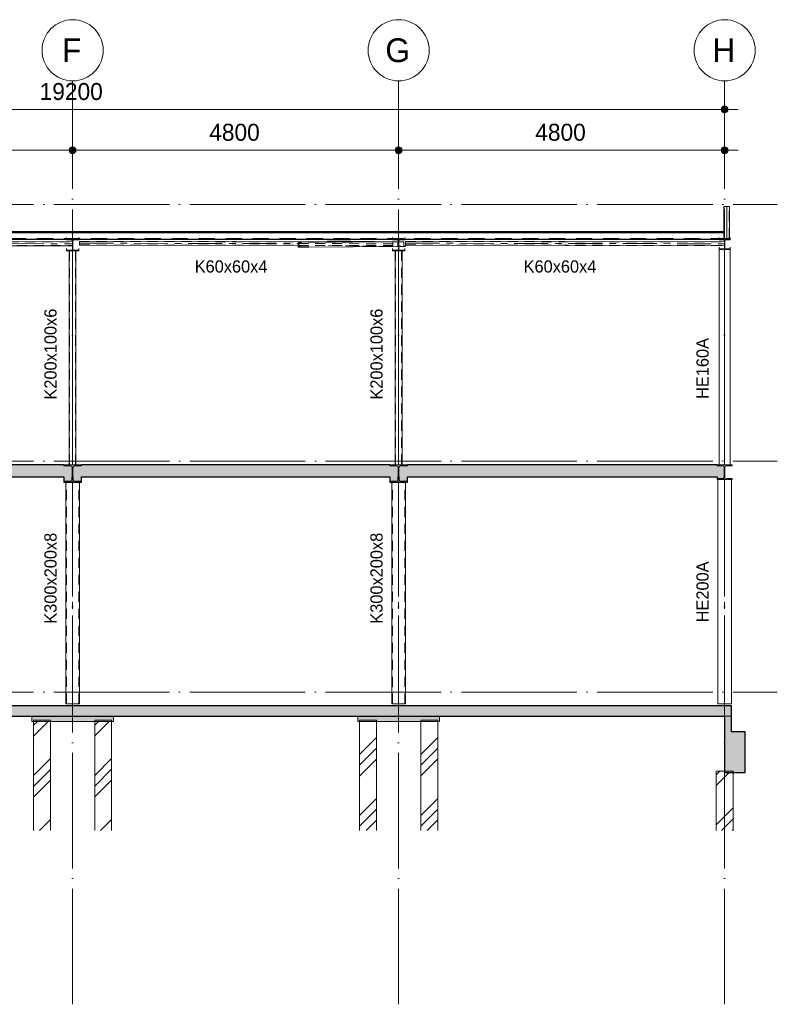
# Model space of a CAD drawing. Header units: millimetres. Extents: x -1359 to 538036, y -4592 to 9900.
# Tile 24 of 43: x 303005 to 314160, y -4592 to 9900. Entities that reach past the tile are written whole.
import ezdxf

# ---------------------------------------------------------------- set-up
doc = ezdxf.new("R2010")
doc.units = ezdxf.units.MM
for name, pattern in [('Overhead', [396.875, 238.125, -158.75]), ('WSP_hartlijn', [800, 500, -100, 100, -100]), ('WSP_hhidden', [250, 150, -100]), ('WSP_stramienlijn', [2000, 1700, -150, 0, -150])]:
    doc.linetypes.add(name, pattern=pattern)
for name, color, linetype, lineweight in [('00_algemeen - 0_18mm', 1, 'Continuous', 13), ('00_algemeen - hartlijn', 7, 'WSP_hartlijn', 13), ('00_algemeen - hhidden - 0_13mm', 7, 'WSP_hhidden', 13), ('00_algemeen - overhead', 7, 'Overhead', 13), ('00_maatvoering', 8, 'Continuous', 13), ('00_maatvoering-100', 8, 'Continuous', 13), ('07_stramien', 4, 'Continuous', 13), ('07_stramien - levels', 7, 'Continuous', 13), ('16_funderingsconstructies', 2, 'Continuous', 18), ('16_funderingsconstructies - voeten en balken -cut-', 3, 'Continuous', 25), ('17_paalfunderingen - prefab', 2, 'Continuous', 18), ('23_vloeren', 2, 'Continuous', 18), ('23_vloeren - hatch', 1, 'Continuous', 18), ('23_vloeren -cut-', 3, 'Continuous', 25), ('28_hoofddraagconstructies - kolommen en liggers', 1, 'Continuous', 13), ('28_hoofddraagconstructies - kolommen en liggers - staal', 1, 'Continuous', 13), ('28_hoofddraagconstructies - kolommen en liggers - staal -cut-', 2, 'Continuous', 13), ('28_hoofddraagconstructies - tags', 7, 'Continuous', 18)]:
    doc.layers.add(name, color=color, linetype=linetype, lineweight=lineweight)
doc.layers.add('16_funderingsconstructies - voeten en balken', color=2, linetype='Continuous')
doc.styles.add('Revittext', font='txt', dxfattribs={"height": 250})
doc.styles.add('Revittext_1', font='txt', dxfattribs={"height": 180})
doc.styles.add('Revittext_2', font='txt', dxfattribs={"height": 350})
doc.dimstyles.new('WSP_25_-_transparant', dxfattribs={"dimscale": 304.8, "dimtxt": 252.223969, "dimasz": 1.312336, "dimexe": 0.656168, "dimexo": 0.0625, "dimgap": 0.213255, "dimtad": 1, "dimdec": 0, "dimzin": 0, "dimdsep": 46, "dimtxsty": 'Revittext', "dimblk1": 'DOTSMALL', "dimblk2": 'DOTSMALL', "dimsah": 1, "dimcen": 0.09, "dimdle": 0.656168, "dimazin": 0, "dimtfac": 1, "dimtdec": 4, "dimtix": 1, "dimtmove": 0, "dimatfit": 3, "dimfxl": 0.656168, "dimfxlon": 1, "dimtvp": 1, "dimtolj": 1, "dimtzin": 0, "dimarcsym": 2})
pattern_1 = [(45, (9142.7, 0), (-449.013, 449.013), []), (45, (9301.45, 0), (0, 898.026), []), (45, (8983.95, 0), (0, 898.026), [])]

# ---------------------------------------------------------------- blocks, each defined once
blk = doc.blocks.new('28_WSP_SC_staal - HE v21-0 - HE200A - S235-1158447-as 4')
at = {"layer": '00_algemeen - hartlijn'}
blk.add_line((38600, -170), (38600, 3130), dxfattribs=at)
blk = doc.blocks.new('28_WSP_SC_staal - RHS v18-0 - RHSH 300x200x8 - S275-1336330-as 4')
at = {"layer": '00_algemeen - hartlijn'}
blk.add_line((33800, -170), (33800, 3090), dxfattribs=at)
at = {"layer": '00_algemeen - hhidden - 0_13mm'}
for p, q in [((33708, -170), (33708, 3090)), ((33892, -170), (33892, 3090))]:
    blk.add_line(p, q, dxfattribs=at)
blk = doc.blocks.new('Floors 3 - Floors 3-1340461-as 4')
at = {"layer": '23_vloeren - hatch', "linetype": 'WSP_hhidden', "lineweight": 13}
h = blk.add_hatch(color=256, dxfattribs=at)
h.paths.add_polyline_path([(33829, 3107), (33930, 3107), (33930, 3170), (33805, 3170), (33805, 3131), (33808, 3119), (33817, 3111)])
h.paths.add_polyline_path([(33771, 3107), (33783, 3111), (33792, 3119), (33795, 3131), (33795, 3170), (33670, 3170), (33670, 3107)])
h.paths.add_polyline_path([(29029, 3107), (29130, 3107), (29130, 3170), (29005, 3170), (29005, 3131), (29008, 3119), (29017, 3111)])
h.paths.add_polyline_path([(28971, 3107), (28983, 3111), (28992, 3119), (28995, 3131), (28995, 3170), (28870, 3170), (28870, 3107), (28929, 3107)])
h.paths.add_polyline_path([(38577, 3146), (38590, 3151), (38595, 3164), (38595, 3170), (38490, 3170), (38490, 3146)])
at = {"layer": '23_vloeren -cut-'}
for p, q in [((28870, 3170), (28870, 3107)), ((28870, 3107), (28971, 3107)), ((28995, 3131), (28995, 3170)), ((29005, 3170), (29005, 3131)), ((29029, 3107), (29130, 3107)), ((29130, 3107), (29130, 3170)), ((33670, 3170), (33670, 3107)), ((33670, 3107), (33771, 3107)), ((33795, 3131), (33795, 3170)), ((33805, 3170), (33805, 3131)), ((33829, 3107), (33930, 3107)), ((33930, 3107), (33930, 3170)), ((38490, 3170), (38490, 3146)), ((38490, 3146), (38577, 3146)), ((38595, 3164), (38595, 3170))]:
    blk.add_line(p, q, dxfattribs=at)
for centre, radius, start, end in [((28971, 3131), 24, 270, 0), ((29029, 3131), 24, 180, 270), ((33771, 3131), 24, 270, 0), ((33829, 3131), 24, 180, 270), ((38577, 3164), 18, 270, 0)]:
    blk.add_arc(centre, radius, start, end, dxfattribs=at)
blk = doc.blocks.new('28_WSP_SC_staal - HE v21-0 - HE160A - S235-1336410-as 4')
at = {"layer": '00_algemeen - hartlijn'}
blk.add_line((38600, 3350), (38600, 6516), dxfattribs=at)
at = {"layer": '28_hoofddraagconstructies - kolommen en liggers', "linetype": 'WSP_hhidden'}
blk.add_line((38600, 6516), (38600, 6527), dxfattribs=at)
blk = doc.blocks.new('28_WSP_SC_staal - RHS v18-0 - RHSH 200x100x6 - S275-V78-as 4')
at = {"layer": '00_algemeen - hartlijn'}
blk.add_line((33800, 3350), (33800, 6497), dxfattribs=at)
at = {"layer": '00_algemeen - hhidden - 0_13mm'}
for p, q in [((33756, 3350), (33756, 6497)), ((33844, 3350), (33844, 6497))]:
    blk.add_line(p, q, dxfattribs=at)
at = {"layer": '28_hoofddraagconstructies - kolommen en liggers', "linetype": 'WSP_hhidden'}
for p, q in [((33756, 6497), (33756, 6508)), ((33800, 6497), (33800, 6508)), ((33844, 6497), (33844, 6508))]:
    blk.add_line(p, q, dxfattribs=at)
blk = doc.blocks.new('17_WSP_FD_prefab - fundatiepaal v18-0 - 250x250-V66-as 4')
at = {"layer": '16_funderingsconstructies', "lineweight": 13}
h = blk.add_hatch(dxfattribs=at)
h.set_pattern_fill('FP_1', color=50, style=0, pattern_type=2)
h.set_pattern_definition(pattern_1)
h.paths.add_polyline_path([(38600, -2034), (38725, -2034), (38725, -1180), (38600, -1180), (38600, -1160), (38475, -1160), (38475, -2034)])
at = {"layer": '16_funderingsconstructies', "color": 135, "lineweight": 13}
for q in [(38600, -1160), (38725, -1180)]:
    blk.add_line((38725, -1160), q, dxfattribs=at)
at = {"layer": '17_paalfunderingen - prefab', "color": 55}
for p, q in [((38475, -2034), (38475, -1160)), ((38600, -1160), (38475, -1160)), ((38725, -1180), (38725, -2034))]:
    blk.add_line(p, q, dxfattribs=at)
blk = doc.blocks.new('17_WSP_FD_prefab - fundatiepaal v18-0 - 250x250-1089444-as 4')
at = {"layer": '16_funderingsconstructies', "lineweight": 13}
h = blk.add_hatch(dxfattribs=at)
h.set_pattern_fill('FP_1', color=50, style=0, pattern_type=2)
h.set_pattern_definition(pattern_1)
h.paths.add_polyline_path([(34125, -2034), (34375, -2034), (34375, -430), (34125, -430), (34125, -515)])
at = {"layer": '16_funderingsconstructies', "color": 135, "lineweight": 13}
for p, q in [((34125, -430), (34125, -410)), ((34375, -410), (34125, -410)), ((34375, -410), (34375, -430))]:
    blk.add_line(p, q, dxfattribs=at)
at = {"layer": '17_paalfunderingen - prefab', "color": 55}
for p, q in [((34125, -2034), (34125, -430)), ((34375, -430), (34375, -2034))]:
    blk.add_line(p, q, dxfattribs=at)
blk = doc.blocks.new('17_WSP_FD_prefab - fundatiepaal v18-0 - 250x250-V67-as 4')
at = {"layer": '16_funderingsconstructies', "lineweight": 13}
h = blk.add_hatch(dxfattribs=at)
h.set_pattern_fill('FP_1', color=50, style=0, pattern_type=2)
h.set_pattern_definition(pattern_1)
h.paths.add_polyline_path([(33475, -2034), (33475, -430), (33225, -430), (33225, -2034)])
at = {"layer": '16_funderingsconstructies', "color": 135, "lineweight": 13}
for p, q in [((33225, -430), (33225, -410)), ((33475, -410), (33225, -410)), ((33475, -410), (33475, -430))]:
    blk.add_line(p, q, dxfattribs=at)
at = {"layer": '17_paalfunderingen - prefab', "color": 55}
for p, q in [((33225, -2034), (33225, -430)), ((33475, -430), (33475, -2034))]:
    blk.add_line(p, q, dxfattribs=at)
blk = doc.blocks.new('17_WSP_FD_prefab - fundatiepaal v18-0 - 250x250-V68-as 4')
at = {"layer": '16_funderingsconstructies', "lineweight": 13}
h = blk.add_hatch(dxfattribs=at)
h.set_pattern_fill('FP_1', color=50, style=0, pattern_type=2)
h.set_pattern_definition(pattern_1)
h.paths.add_polyline_path([(29575, -2034), (29575, -430), (29325, -430), (29325, -2034)])
at = {"layer": '16_funderingsconstructies', "color": 135, "lineweight": 13}
for p, q in [((29325, -430), (29325, -410)), ((29575, -410), (29325, -410)), ((29575, -410), (29575, -430))]:
    blk.add_line(p, q, dxfattribs=at)
at = {"layer": '17_paalfunderingen - prefab', "color": 55}
for p, q in [((29325, -2034), (29325, -430)), ((29575, -430), (29575, -2034))]:
    blk.add_line(p, q, dxfattribs=at)
blk = doc.blocks.new('17_WSP_FD_prefab - fundatiepaal v18-0 - 250x250-V69-as 4')
at = {"layer": '16_funderingsconstructies', "lineweight": 13}
h = blk.add_hatch(dxfattribs=at)
h.set_pattern_fill('FP_1', color=50, style=0, pattern_type=2)
h.set_pattern_definition(pattern_1)
h.paths.add_polyline_path([(28425, -2034), (28675, -2034), (28675, -430), (28425, -430), (28425, -515)])
at = {"layer": '16_funderingsconstructies', "color": 135, "lineweight": 13}
for p, q in [((28425, -430), (28425, -410)), ((28675, -410), (28425, -410)), ((28675, -410), (28675, -430))]:
    blk.add_line(p, q, dxfattribs=at)
at = {"layer": '17_paalfunderingen - prefab', "color": 55}
for p, q in [((28425, -2034), (28425, -430)), ((28675, -430), (28675, -2034))]:
    blk.add_line(p, q, dxfattribs=at)
blk = doc.blocks.new('28_WSP_SF_staal - RHS v18-0 - SHSC 60x60x4 - S275-1328992-as 4')
at = {"layer": '00_algemeen - hartlijn'}
blk.add_line((33903, 6610), (38597, 6602), dxfattribs=at)
at = {"layer": '00_algemeen - hhidden - 0_13mm'}
for p, q in [((33903, 6636), (38597, 6628)), ((33903, 6584), (38597, 6576))]:
    blk.add_line(p, q, dxfattribs=at)
at = {"layer": '28_hoofddraagconstructies - kolommen en liggers', "linetype": 'WSP_hhidden'}
for p, q in [((38600, 6632), (38597, 6632)), ((38597, 6628), (38600, 6628)), ((38597, 6602), (38600, 6602)), ((38597, 6576), (38600, 6576)), ((38597, 6572), (38600, 6572)), ((38600, 6632), (38600, 6624)), ((38600, 6624), (38600, 6580)), ((38600, 6580), (38600, 6572))]:
    blk.add_line(p, q, dxfattribs=at)
at = {"layer": '28_hoofddraagconstructies - kolommen en liggers - staal'}
for p, q in [((38597, 6632), (33903, 6640)), ((33903, 6632), (33903, 6640)), ((33903, 6588), (33903, 6632)), ((33903, 6580), (33903, 6588)), ((33903, 6580), (38597, 6572))]:
    blk.add_line(p, q, dxfattribs=at)
blk = doc.blocks.new('28_WSP_SF_staal - RHS v18-0 - SHSC 60x60x4 - S275-1328993-as 4')
at = {"layer": '00_algemeen - hartlijn'}
blk.add_line((29103, 6610), (32321, 6605), dxfattribs=at)
at = {"layer": '00_algemeen - hhidden - 0_13mm'}
for p, q in [((29103, 6636), (33377, 6629)), ((29103, 6584), (32321, 6579))]:
    blk.add_line(p, q, dxfattribs=at)
at = {"layer": '28_hoofddraagconstructies - kolommen en liggers', "linetype": 'WSP_hhidden'}
for p, q in [((32321, 6605), (33714, 6602)), ((32321, 6579), (33714, 6576)), ((32321, 6575), (33714, 6572)), ((33383, 6629), (33714, 6628)), ((33714, 6631), (33714, 6624)), ((33714, 6624), (33714, 6580)), ((33714, 6580), (33714, 6572))]:
    blk.add_line(p, q, dxfattribs=at)
at = {"layer": '28_hoofddraagconstructies - kolommen en liggers - staal'}
for p, q in [((33714, 6632), (29103, 6640)), ((29103, 6632), (29103, 6640)), ((29103, 6588), (29103, 6632)), ((29103, 6580), (29103, 6588)), ((29103, 6580), (32321, 6575)), ((33714, 6632), (33714, 6631))]:
    blk.add_line(p, q, dxfattribs=at)
blk = doc.blocks.new('28_WSP_SF_staal - RHS v18-0 - SHSC 60x60x4 - S275-1328994-as 4')
at = {"layer": '00_algemeen - hartlijn'}
blk.add_line((25679, 6607), (28997, 6602), dxfattribs=at)
at = {"layer": '00_algemeen - hhidden - 0_13mm'}
for p, q in [((24303, 6635), (28997, 6628)), ((25679, 6581), (28997, 6576))]:
    blk.add_line(p, q, dxfattribs=at)
at = {"layer": '28_hoofddraagconstructies - kolommen en liggers', "linetype": 'WSP_hhidden'}
for p, q in [((24303, 6587), (24303, 6631)), ((24303, 6631), (24303, 6631)), ((24303, 6609), (25679, 6607)), ((24303, 6579), (24303, 6587)), ((24303, 6583), (25679, 6581)), ((24303, 6579), (25679, 6577)), ((29000, 6632), (28997, 6632)), ((28997, 6628), (29000, 6628)), ((28997, 6602), (29000, 6602)), ((28997, 6576), (29000, 6576)), ((28997, 6572), (29000, 6572)), ((29000, 6632), (29000, 6624)), ((29000, 6624), (29000, 6580)), ((29000, 6580), (29000, 6572))]:
    blk.add_line(p, q, dxfattribs=at)
at = {"layer": '28_hoofddraagconstructies - kolommen en liggers - staal'}
for p, q in [((28997, 6632), (24303, 6639)), ((24303, 6631), (24303, 6639)), ((25679, 6577), (28997, 6572))]:
    blk.add_line(p, q, dxfattribs=at)
blk = doc.blocks.new('28_WSP_SF_staal - HE v21-0 - HE180A-1315593-as 4')
at = {"layer": '28_hoofddraagconstructies - kolommen en liggers', "linetype": 'WSP_hhidden'}
blk.add_line((33800, 6693), (33800, 6668), dxfattribs=at)
blk = doc.blocks.new('28_WSP_SC_staal - RHS v18-0 - SHSC 80x80x4 - S275-1295137-as 4')
at = {"layer": '00_algemeen - hartlijn'}
blk.add_line((38630, 6681), (38630, 7150), dxfattribs=at)
at = {"layer": '00_algemeen - hhidden - 0_13mm'}
for p, q in [((38594, 6786), (38594, 7150)), ((38666, 6681), (38666, 7150))]:
    blk.add_line(p, q, dxfattribs=at)
at = {"layer": '28_hoofddraagconstructies - kolommen en liggers', "linetype": 'WSP_hhidden'}
blk.add_line((38594, 6681), (38594, 6786), dxfattribs=at)
blk = doc.blocks.new('28_WSP_SF_staal - HFL v21-0 - Lequ 70x70x7-1304219-as 4')
at = {"layer": '28_hoofddraagconstructies - kolommen en liggers', "linetype": 'WSP_hhidden'}
blk.add_hatch(color=256, dxfattribs=at).paths.add_polyline_path([(32321, 6552), (32479, 6553), (32479, 6555), (32475, 6559), (32469, 6560), (32351, 6560), (32342, 6562), (32338, 6565), (32337, 6568), (32337, 6618), (32329, 6622), (32321, 6622), (32321, 6608)])
for p, q in [((33371, 6629), (32328, 6622)), ((33871, 6632), (33377, 6629)), ((33803, 6562), (33797, 6562))]:
    blk.add_line(p, q, dxfattribs=at)
at = {"layer": '28_hoofddraagconstructies - kolommen en liggers - staal'}
for p, q in [((33797, 6562), (32479, 6553)), ((33903, 6562), (33803, 6562)), ((33871, 6632), (33873, 6632)), ((33875, 6628), (33875, 6578)), ((33879, 6569), (33901, 6569)), ((33903, 6565), (33903, 6562))]:
    blk.add_line(p, q, dxfattribs=at)
for centre, major_axis, start_param, end_param in [((33873, 6628), (-0.03, 4.5), 4.709429, 6.280226), ((33879, 6578), (-0.06, 9), 1.567837, 3.138633), ((33901, 6565), (-0.03, 4.5), 4.709429, 6.280226)]:
    blk.add_ellipse(centre, major_axis=major_axis, ratio=0.443836, start_param=start_param, end_param=end_param, dxfattribs=at)
at = {"layer": '28_hoofddraagconstructies - kolommen en liggers - staal -cut-'}
for p, q in [((32327, 6622), (32321, 6622)), ((32321, 6622), (32321, 6552)), ((32321, 6552), (32479, 6553)), ((32337, 6568), (32337, 6618)), ((32469, 6560), (32357, 6559)), ((32479, 6553), (32479, 6555))]:
    blk.add_line(p, q, dxfattribs=at)
at = {"layer": '28_hoofddraagconstructies - kolommen en liggers - staal -cut-', "flags": 128}
for points in [[(32337, 6618), (32337, 6618), (32337, 6619), (32336, 6620), (32335, 6620), (32334, 6621), (32332, 6621), (32330, 6622), (32329, 6622), (32327, 6622)], [(32357, 6559), (32354, 6559), (32351, 6560), (32347, 6560), (32344, 6561), (32342, 6562), (32340, 6564), (32338, 6565), (32337, 6566), (32337, 6568)], [(32479, 6555), (32479, 6556), (32478, 6557), (32478, 6558), (32477, 6558), (32475, 6559), (32474, 6559), (32472, 6560), (32471, 6560), (32469, 6560)]]:
    blk.add_lwpolyline(points, dxfattribs=at)
blk = doc.blocks.new('28_WSP_SF_staal - HFL v21-0 - Lequ 70x70x7-1304587-as 4')
at = {"layer": '28_hoofddraagconstructies - kolommen en liggers', "linetype": 'WSP_hhidden'}
for p, q in [((32767, 6574), (33787, 6562)), ((33788, 6632), (33787, 6562)), ((33787, 6562), (33829, 6562)), ((33792, 6578), (33792, 6628)), ((33824, 6569), (33797, 6570)), ((33827, 6569), (33797, 6569)), ((33829, 6562), (33829, 6565))]:
    blk.add_line(p, q, dxfattribs=at)
for centre, major_axis, start_param, end_param in [((33789, 6628), (0.05, 4.5), 4.719139, 6.283185), ((33797, 6578), (0.1, 9), 1.577546, 3.148342), ((33827, 6565), (0.05, 4.5), 4.719139, 6.283185)]:
    blk.add_ellipse(centre, major_axis=major_axis, ratio=0.599976, start_param=start_param, end_param=end_param, dxfattribs=at)
at = {"layer": '28_hoofddraagconstructies - kolommen en liggers - staal'}
blk.add_line((33789, 6632), (32754, 6644), dxfattribs=at)
blk = doc.blocks.new('Grid - Stramienbol 9_0mm-3500-as 4')
at = {"layer": '07_stramien'}
blk.add_circle((5000, 9450), 450, dxfattribs=at)
blk = doc.blocks.new('DIMBLOCK61-as 4')
at = {"layer": '00_maatvoering-100'}
h = blk.add_hatch(color=256, dxfattribs=at)
edge = h.paths.add_edge_path()
edge.add_arc((298984, 7979), 50, 0, 360)
h = blk.add_hatch(color=256, dxfattribs=at)
edge = h.paths.add_edge_path()
edge.add_arc((303784, 7979), 50, 0, 360)
for p, q in [((298984, 8179), (298984, 7779)), ((298984, 7979), (298984, 8179)), ((303784, 8179), (303784, 7779)), ((303784, 7979), (303784, 8179)), ((298984, 7979), (303784, 7979))]:
    blk.add_line(p, q, dxfattribs=at)
for centre in [(298984, 7979), (303784, 7979)]:
    blk.add_circle(centre, 50, dxfattribs=at)
at = {"layer": '00_maatvoering-100', "color": 0, "insert": (300996, 8368), "char_height": 250, "width": 931.29, "attachment_point": 1, "line_spacing_factor": 0.931288, "style": 'Revittext'}
blk.add_mtext('4800', dxfattribs=at)
blk = doc.blocks.new('_DotSmall')
at = {"color": 0, "linetype": 'ByBlock', "const_width": 0.5}
blk.add_lwpolyline([(-0.0625, 0, 1), (0.0625, 0, 1)], format="xyb", close=True, dxfattribs=at)
blk = doc.blocks.new('DIMBLOCK62-as 4')
at = {"layer": '00_maatvoering-100'}
h = blk.add_hatch(color=256, dxfattribs=at)
edge = h.paths.add_edge_path()
edge.add_arc((303784, 7979), 50, 0, 360)
h = blk.add_hatch(color=256, dxfattribs=at)
edge = h.paths.add_edge_path()
edge.add_arc((308584, 7979), 50, 0, 360)
for p, q in [((303784, 8179), (303784, 7779)), ((303784, 7979), (303784, 8179)), ((308584, 8179), (308584, 7779)), ((308584, 7979), (308584, 8179)), ((303784, 7979), (308584, 7979))]:
    blk.add_line(p, q, dxfattribs=at)
for centre in [(303784, 7979), (308584, 7979)]:
    blk.add_circle(centre, 50, dxfattribs=at)
at = {"layer": '00_maatvoering-100', "color": 0, "insert": (305796, 8368), "char_height": 250, "width": 931.29, "attachment_point": 1, "line_spacing_factor": 0.931288, "style": 'Revittext'}
blk.add_mtext('4800', dxfattribs=at)
blk = doc.blocks.new('DIMBLOCK63-as 4')
at = {"layer": '00_maatvoering-100'}
h = blk.add_hatch(color=256, dxfattribs=at)
edge = h.paths.add_edge_path()
edge.add_arc((308584, 7979), 50, 0, 360)
h = blk.add_hatch(color=256, dxfattribs=at)
edge = h.paths.add_edge_path()
edge.add_arc((313384, 7979), 50, 0, 360)
for p, q in [((308584, 8179), (308584, 7779)), ((308584, 7979), (308584, 8179)), ((313384, 8179), (313384, 7779)), ((313384, 7979), (313384, 8179)), ((308584, 7979), (313584, 7979))]:
    blk.add_line(p, q, dxfattribs=at)
for centre in [(308584, 7979), (313384, 7979)]:
    blk.add_circle(centre, 50, dxfattribs=at)
at = {"layer": '00_maatvoering-100', "color": 0, "insert": (310596, 8368), "char_height": 250, "width": 931.29, "attachment_point": 1, "line_spacing_factor": 0.931288, "style": 'Revittext'}
blk.add_mtext('4800', dxfattribs=at)
blk = doc.blocks.new('DIMBLOCK65-as 4')
at = {"layer": '00_maatvoering-100'}
h = blk.add_hatch(color=256, dxfattribs=at)
edge = h.paths.add_edge_path()
edge.add_arc((294184, 8579), 50, 0, 360)
h = blk.add_hatch(color=256, dxfattribs=at)
edge = h.paths.add_edge_path()
edge.add_arc((313384, 8579), 50, 0, 360)
for p, q in [((294184, 8779), (294184, 8379)), ((294184, 8579), (294184, 8779)), ((313384, 8779), (313384, 8379)), ((313384, 8579), (313384, 8779)), ((294184, 8579), (313584, 8579))]:
    blk.add_line(p, q, dxfattribs=at)
for centre in [(294184, 8579), (313384, 8579)]:
    blk.add_circle(centre, 50, dxfattribs=at)
at = {"layer": '00_maatvoering-100', "color": 0, "insert": (303299, 8968), "char_height": 250, "width": 1164.11, "attachment_point": 1, "line_spacing_factor": 0.931288, "style": 'Revittext'}
blk.add_mtext('19200', dxfattribs=at)

msp = doc.modelspace()

# ---------------------------------------------------------------- hatches: boundary and pattern name
at = {"layer": '16_funderingsconstructies - voeten en balken'}
for points in [[(304270.5, -430), (304384.1, -430), (304384.1, -350), (303184.1, -350), (303184.1, -430)], [(308731.3, -430), (309184.1, -430), (309184.1, -350), (307984.1, -350), (307984.1, -430), (308173.7, -430)], [(313684.1, -1180), (313684.1, -580), (313484.1, -580), (313484.1, -350), (313384.1, -350), (313384.1, -1180)]]:
    msp.add_hatch(color=90, dxfattribs=at).paths.add_polyline_path(points)
at = {"layer": '23_vloeren - hatch'}
h = msp.add_hatch(color=256, dxfattribs=at)
h.paths.add_polyline_path([(294188.8, 3170), (298979.1, 3170), (298979.1, 3308.5), (298975.8, 3320.5), (298967.1, 3329.3), (298955.1, 3332.5), (298854.1, 3332.5), (298854.1, 3350), (294294.1, 3350), (294294.1, 3334), (294206.8, 3334), (294194.1, 3328.7), (294188.8, 3316), (294188.8, 3284)])
h.paths.add_polyline_path([(305385.7, 3170), (308579.1, 3170), (308579.1, 3308.5), (308575.8, 3320.5), (308567.1, 3329.3), (308555.1, 3332.5), (308454.1, 3332.5), (308454.1, 3350), (303914.1, 3350), (303914.1, 3332.5), (303813.1, 3332.5), (303801.1, 3329.3), (303792.3, 3320.5), (303789.1, 3308.5), (303789.1, 3170), (304270.5, 3170)])
h.paths.add_polyline_path([(300924.9, 3170), (303779.1, 3170), (303779.1, 3308.5), (303775.8, 3320.5), (303767.1, 3329.3), (303755.1, 3332.5), (303654.1, 3332.5), (303654.1, 3350), (299114.1, 3350), (299114.1, 3332.5), (299013.1, 3332.5), (299001.1, 3329.3), (298992.3, 3320.5), (298989.1, 3308.5), (298989.1, 3170), (299809.6, 3170)])
h.paths.add_polyline_path([(313379.3, 3170), (313379.3, 3316), (313374, 3328.7), (313361.3, 3334), (313274.1, 3334), (313274.1, 3350), (308714.1, 3350), (308714.1, 3332.5), (308613.1, 3332.5), (308601.1, 3329.3), (308591.9, 3319), (308589.1, 3308.5), (308589.1, 3170), (313192.1, 3170)])
msp.add_hatch(color=10, dxfattribs=at).paths.add_polyline_path([(313384.1, -350), (313484.1, -350), (313484.1, -200), (279684.1, -200), (279684.1, -350), (309846.5, -350)])
at = {"layer": '28_hoofddraagconstructies - kolommen en liggers - staal'}
for points in [[(303694.1, 6497), (303874.1, 6497), (303874.1, 6506.5), (303798.7, 6506.8), (303792.7, 6509.7), (303788.5, 6515), (303787.1, 6521.5), (303787.4, 6646.8), (303790.3, 6652.8), (303795.5, 6657), (303802.1, 6658.5), (303874.1, 6658.5), (303874.1, 6668), (303694.1, 6668), (303694.1, 6658.5), (303769.4, 6658.1), (303775.4, 6655.2), (303779.6, 6650), (303781.1, 6643.5), (303780.7, 6518.1), (303777.8, 6512.1), (303772.6, 6507.9), (303766.1, 6506.5), (303694.1, 6506.5)], [(308591.9, 6497), (308674.1, 6497), (308674.1, 6506.5), (308598.7, 6506.8), (308592.7, 6509.7), (308588.5, 6515), (308587.1, 6521.5), (308587.4, 6646.8), (308590.3, 6652.8), (308595.5, 6657), (308602.1, 6658.5), (308674.1, 6658.5), (308674.1, 6668), (308494.1, 6668), (308494.1, 6658.5), (308569.4, 6658.1), (308575.4, 6655.2), (308579.6, 6650), (308581.1, 6643.5), (308580.7, 6518.1), (308577.8, 6512.1), (308572.6, 6507.9), (308566.1, 6506.5), (308494.1, 6506.5), (308494.1, 6497), (308522.2, 6497)], [(313304.1, 6516), (313464.1, 6516), (313464.1, 6525), (313398.7, 6525.3), (313392.7, 6528.2), (313388.5, 6533.5), (313387.1, 6540), (313387.4, 6647.3), (313390.3, 6653.3), (313395.5, 6657.5), (313402.1, 6659), (313464.1, 6659), (313464.1, 6668), (313304.1, 6668), (313304.1, 6659), (313369.4, 6658.6), (313375.4, 6655.7), (313379.6, 6650.5), (313381.1, 6644), (313380.7, 6536.6), (313377.8, 6530.6), (313372.6, 6526.4), (313366.1, 6525), (313304.1, 6525)], [(303712.9, 3090), (303914.1, 3090), (303914.1, 3107.5), (303813.1, 3107.5), (303801.1, 3110.7), (303792.3, 3119.5), (303789.1, 3131.5), (303789.1, 3308.5), (303792.3, 3320.5), (303801.1, 3329.3), (303813.1, 3332.5), (303914.1, 3332.5), (303914.1, 3350), (303654.1, 3350), (303654.1, 3332.5), (303755.1, 3332.5), (303767.1, 3329.3), (303775.8, 3320.5), (303779.1, 3308.5), (303779.1, 3131.5), (303775.8, 3119.5), (303767.1, 3110.7), (303755.1, 3107.5), (303654.1, 3107.5), (303654.1, 3090)], [(308591.9, 3090), (308714.1, 3090), (308714.1, 3107.5), (308613.1, 3107.5), (308601.1, 3110.7), (308592.3, 3119.5), (308589.1, 3131.5), (308589.1, 3308.5), (308592.3, 3320.5), (308601.1, 3329.3), (308613.1, 3332.5), (308714.1, 3332.5), (308714.1, 3350), (308454.1, 3350), (308454.1, 3332.5), (308555.1, 3332.5), (308567.1, 3329.3), (308575.8, 3320.5), (308579.1, 3308.5), (308579.1, 3131.5), (308575.8, 3119.5), (308567.1, 3110.7), (308555.1, 3107.5), (308454.1, 3107.5), (308454.1, 3090)], [(313494.1, 3130), (313494.1, 3146), (313406.8, 3146), (313394.1, 3151.3), (313388.8, 3164), (313388.8, 3316), (313394.1, 3328.7), (313406.8, 3334), (313494.1, 3334), (313494.1, 3350), (313274.1, 3350), (313274.1, 3334), (313361.3, 3334), (313374, 3328.7), (313379.3, 3316), (313379.3, 3164), (313374, 3151.3), (313361.3, 3146), (313274.1, 3146), (313274.1, 3130)]]:
    msp.add_hatch(color=256, dxfattribs=at).paths.add_polyline_path(points)

# ---------------------------------------------------------------- linework, layer by layer
at = {"layer": '00_algemeen - 0_18mm'}
msp.add_line((298894.1, 6764.4), (313384.1, 6764.4), dxfattribs=at)
at = {"layer": '00_algemeen - overhead'}
msp.add_line((298894.1, 6678), (313384.1, 6678), dxfattribs=at)
at = {"layer": '07_stramien', "linetype": 'WSP_stramienlijn'}
for p, q in [((303784.1, -4592.4), (303784.1, 9000)), ((308584.1, -4592.4), (308584.1, 9000)), ((313384.1, -4592.4), (313384.1, 9000))]:
    msp.add_line(p, q, dxfattribs=at)
at = {"layer": '07_stramien - levels', "linetype": 'WSP_stramienlijn'}
for p, q in [((277507.5, 7180), (314159.6, 7180)), ((277507.5, 3400), (314159.6, 3400)), ((277507.5, 0), (314159.6, 0))]:
    msp.add_line(p, q, dxfattribs=at)
at = {"layer": '16_funderingsconstructies - voeten en balken', "color": 55, "lineweight": 18}
for p, q in [((303184.1, -350), (303184.1, -430)), ((304384.1, -430), (303184.1, -430)), ((304384.1, -430), (304384.1, -350)), ((307984.1, -350), (307984.1, -430)), ((309184.1, -430), (307984.1, -430)), ((309184.1, -430), (309184.1, -350)), ((313484.1, -350), (313384.1, -350))]:
    msp.add_line(p, q, dxfattribs=at)
at = {"layer": '16_funderingsconstructies - voeten en balken -cut-', "color": 8}
for p, q in [((313384.1, -350), (313384.1, -1180)), ((313484.1, -580), (313484.1, -350)), ((313684.1, -580), (313484.1, -580)), ((313684.1, -1180), (313684.1, -580)), ((313384.1, -1180), (313684.1, -1180))]:
    msp.add_line(p, q, dxfattribs=at)
at = {"layer": '23_vloeren', "linetype": 'WSP_hhidden', "lineweight": 13}
msp.add_line((313384.1, 6799), (313384.1, 6786.5), dxfattribs=at)
at = {"layer": '23_vloeren'}
for p, q in [((313384.1, 6786.5), (313384.1, 6775.2)), ((303654.1, 3332.5), (303654.1, 3350)), ((303914.1, 3350), (303914.1, 3332.5)), ((308454.1, 3332.5), (308454.1, 3350)), ((308714.1, 3350), (308714.1, 3332.5)), ((313274.1, 3334), (313274.1, 3350)), ((313361.3, 3334), (313274.1, 3334)), ((303755.1, 3332.5), (303654.1, 3332.5)), ((303779.1, 3170), (303779.1, 3308.5)), ((303789.1, 3308.5), (303789.1, 3170)), ((303914.1, 3332.5), (303813.1, 3332.5)), ((308555.1, 3332.5), (308454.1, 3332.5)), ((308579.1, 3170), (308579.1, 3308.5)), ((308589.1, 3308.5), (308589.1, 3170)), ((308714.1, 3332.5), (308613.1, 3332.5)), ((313379.3, 3170), (313379.3, 3316))]:
    msp.add_line(p, q, dxfattribs=at)
at = {"layer": '23_vloeren', "color": 55}
msp.add_line((313384.1, -350), (313484.1, -350), dxfattribs=at)
at = {"layer": '23_vloeren'}
for centre, radius, start, end in [((313361.3, 3316), 18, 360, 90), ((303755.1, 3308.5), 24, 0, 90), ((303813.1, 3308.5), 24, 90, 180), ((308555.1, 3308.5), 24, 0, 90), ((308613.1, 3308.5), 24, 90, 180)]:
    msp.add_arc(centre, radius, start, end, dxfattribs=at)
at = {"layer": '23_vloeren -cut-'}
for p, q in [((313384.1, 6775.2), (298894.1, 6775.2)), ((298894.1, 6667.2), (313384.1, 6667.2)), ((313384.1, 6667.2), (313384.1, 6775.2)), ((303654.1, 3350), (299114.1, 3350)), ((308454.1, 3350), (303914.1, 3350)), ((313274.1, 3350), (308714.1, 3350)), ((299114.1, 3170), (303654.1, 3170)), ((303914.1, 3170), (308454.1, 3170)), ((308714.1, 3170), (313274.1, 3170))]:
    msp.add_line(p, q, dxfattribs=at)
at = {"layer": '23_vloeren -cut-', "color": 8}
for p, q in [((313484.1, -200), (279684.1, -200)), ((313484.1, -350), (313484.1, -200)), ((279784.1, -350), (313384.1, -350))]:
    msp.add_line(p, q, dxfattribs=at)
at = {"layer": '28_hoofddraagconstructies - kolommen en liggers', "linetype": 'WSP_hhidden'}
for p, q in [((303694.1, 6668), (303694.1, 6692.7)), ((303874.1, 6692.7), (303874.1, 6668)), ((308494.1, 6668), (308494.1, 6692.7)), ((308674.1, 6692.7), (308674.1, 6668)), ((313304.1, 6668), (313304.1, 6692.7)), ((313374.1, 6786.4), (313374.1, 6681)), ((313382.1, 6681), (313374.1, 6681)), ((313384, 6681), (313382.1, 6681)), ((313304.1, 6527.1), (313464.1, 6527.1)), ((313377.8, 6530.6), (313375.4, 6528.2)), ((303734.1, 6507.7), (303734.1, 6497)), ((303743.1, 6507.7), (303734.1, 6507.7)), ((303743.1, 6507.7), (303771.6, 6507.7)), ((303771.9, 6507.7), (303796.2, 6507.7)), ((303777.8, 6512.1), (303775.4, 6509.7)), ((303789.7, 6513), (303788.5, 6515)), ((303792.7, 6509.7), (303790.3, 6512.1)), ((303796.5, 6507.7), (303825.1, 6507.7)), ((303825.1, 6507.7), (303834.1, 6507.7)), ((303834.1, 6497), (303834.1, 6507.7)), ((308534.1, 6507.7), (308534.1, 6497)), ((308543.1, 6507.7), (308534.1, 6507.7)), ((308543.1, 6507.7), (308571.6, 6507.7)), ((308571.9, 6507.7), (308596.2, 6507.7)), ((308577.8, 6512.1), (308575.4, 6509.7)), ((308596.5, 6507.7), (308625.1, 6507.7)), ((308625.1, 6507.7), (308634.1, 6507.7)), ((308634.1, 6497), (308634.1, 6507.7))]:
    msp.add_line(p, q, dxfattribs=at)
at = {"layer": '28_hoofddraagconstructies - kolommen en liggers', "linetype": 'WSP_hhidden', "flags": 128}
for points in [[(313381.1, 6540), (313380.7, 6536.6), (313379.6, 6533.5), (313378.7, 6532)], [(303781.1, 6521.5), (303780.7, 6518.1), (303779.6, 6515), (303778.4, 6513)], [(308581.1, 6521.5), (308580.7, 6518.1), (308579.6, 6515), (308578.4, 6513)]]:
    msp.add_lwpolyline(points, dxfattribs=at)
at = {"layer": '28_hoofddraagconstructies - kolommen en liggers - staal'}
for p, q in [((313374.1, 7150), (313374.1, 6786.5)), ((313374.1, 7150), (313382.1, 7150)), ((313382.1, 7150), (313446.1, 7150)), ((313446.1, 7150), (313454.1, 7150)), ((313454.1, 6681), (313454.1, 7150)), ((313446.1, 6681), (313384.1, 6681)), ((313454.1, 6681), (313446.1, 6681)), ((313464.1, 6692.7), (313464.1, 6668)), ((303694.1, 6531.1), (303694.1, 6506.5)), ((303874.1, 6531.1), (303874.1, 6506.5)), ((308494.1, 6531.1), (308494.1, 6506.5)), ((308674.1, 6531.1), (308674.1, 6506.5)), ((313304.1, 6549.6), (313304.1, 6525)), ((313464.1, 6549.6), (313464.1, 6525)), ((303734.1, 6497), (303734.1, 3350)), ((303834.1, 3350), (303834.1, 6497)), ((308534.1, 6497), (308534.1, 3350)), ((308634.1, 3350), (308634.1, 6497)), ((313304.1, 3350), (313304.1, 6516)), ((313464.1, 6516), (313464.1, 3350)), ((303654.1, 3350), (303654.1, 3332.5)), ((303914.1, 3332.5), (303914.1, 3350)), ((308454.1, 3350), (308454.1, 3332.5)), ((308714.1, 3332.5), (308714.1, 3350)), ((313274.1, 3350), (313274.1, 3334)), ((313274.1, 3334), (313361.3, 3334)), ((303654.1, 3332.5), (303755.1, 3332.5)), ((303779.1, 3308.5), (303779.1, 3170)), ((303789.1, 3170), (303789.1, 3308.5)), ((303813.1, 3332.5), (303914.1, 3332.5)), ((308454.1, 3332.5), (308555.1, 3332.5)), ((308579.1, 3308.5), (308579.1, 3170)), ((308589.1, 3170), (308589.1, 3308.5)), ((308613.1, 3332.5), (308714.1, 3332.5)), ((313379.3, 3316), (313379.3, 3170)), ((303684.1, 3090), (303684.1, -170)), ((303884.1, -170), (303884.1, 3090)), ((308484.1, 3090), (308484.1, -170)), ((308684.1, -170), (308684.1, 3090)), ((313284.1, -170), (313284.1, 3130)), ((313484.1, 3130), (313484.1, -170)), ((303684.1, -170), (303696.1, -170)), ((303872.1, -170), (303696.1, -170)), ((303884.1, -170), (303872.1, -170)), ((308484.1, -170), (308496.1, -170)), ((308672.1, -170), (308496.1, -170)), ((308684.1, -170), (308672.1, -170)), ((313484.1, -170), (313284.1, -170))]:
    msp.add_line(p, q, dxfattribs=at)
for centre, radius, start, end in [((313361.3, 3316), 18, 0, 90), ((303755.1, 3308.5), 24, 0, 90), ((303813.1, 3308.5), 24, 90, 180), ((308555.1, 3308.5), 24, 0, 90), ((308613.1, 3308.5), 24, 90, 180)]:
    msp.add_arc(centre, radius, start, end, dxfattribs=at)
at = {"layer": '28_hoofddraagconstructies - kolommen en liggers - staal -cut-'}
for p, q in [((303694.1, 6668), (303694.1, 6658.5)), ((303874.1, 6668), (303694.1, 6668)), ((303874.1, 6658.5), (303874.1, 6668)), ((308494.1, 6668), (308494.1, 6658.5)), ((308674.1, 6668), (308494.1, 6668)), ((308674.1, 6658.5), (308674.1, 6668)), ((313304.1, 6668), (313304.1, 6659)), ((313464.1, 6668), (313304.1, 6668)), ((313464.1, 6659), (313464.1, 6668)), ((303694.1, 6658.5), (303766.1, 6658.5)), ((303781.1, 6643.5), (303781.1, 6521.5)), ((303787.1, 6521.5), (303787.1, 6643.5)), ((303802.1, 6658.5), (303874.1, 6658.5)), ((308494.1, 6658.5), (308566.1, 6658.5)), ((308581.1, 6643.5), (308581.1, 6521.5)), ((308587.1, 6521.5), (308587.1, 6643.5)), ((308602.1, 6658.5), (308674.1, 6658.5)), ((313304.1, 6659), (313366.1, 6659)), ((313366.1, 6525), (313304.1, 6525)), ((313304.1, 6525), (313304.1, 6516)), ((313378.7, 6531.9), (313377.8, 6530.6)), ((313381.1, 6644), (313381.1, 6540)), ((313387.1, 6540), (313387.1, 6644)), ((313402.1, 6659), (313464.1, 6659)), ((313464.1, 6525), (313402.1, 6525)), ((313464.1, 6516), (313464.1, 6525)), ((303766.1, 6506.5), (303694.1, 6506.5)), ((303694.1, 6506.5), (303694.1, 6497)), ((303694.1, 6497), (303874.1, 6497)), ((303778.4, 6513), (303777.8, 6512.1)), ((303874.1, 6506.5), (303802.1, 6506.5)), ((303874.1, 6497), (303874.1, 6506.5)), ((308566.1, 6506.5), (308494.1, 6506.5)), ((308494.1, 6506.5), (308494.1, 6497)), ((308494.1, 6497), (308674.1, 6497)), ((308578.4, 6513), (308577.8, 6512.1)), ((308674.1, 6506.5), (308602.1, 6506.5)), ((308674.1, 6497), (308674.1, 6506.5)), ((313304.1, 6516), (313464.1, 6516)), ((303914.1, 3350), (303654.1, 3350)), ((308714.1, 3350), (308454.1, 3350)), ((313494.1, 3350), (313274.1, 3350)), ((313406.8, 3334), (313494.1, 3334)), ((313494.1, 3334), (313494.1, 3350)), ((313388.8, 3164), (313388.8, 3316)), ((303755.1, 3107.5), (303654.1, 3107.5)), ((303654.1, 3107.5), (303654.1, 3090)), ((303654.1, 3090), (303914.1, 3090)), ((303779.1, 3170), (303779.1, 3131.5)), ((303789.1, 3131.5), (303789.1, 3170)), ((303914.1, 3107.5), (303813.1, 3107.5)), ((303914.1, 3090), (303914.1, 3107.5)), ((308555.1, 3107.5), (308454.1, 3107.5)), ((308454.1, 3107.5), (308454.1, 3090)), ((308454.1, 3090), (308714.1, 3090)), ((308579.1, 3170), (308579.1, 3131.5)), ((308589.1, 3131.5), (308589.1, 3170)), ((308714.1, 3107.5), (308613.1, 3107.5)), ((308714.1, 3090), (308714.1, 3107.5)), ((313361.3, 3146), (313274.1, 3146)), ((313274.1, 3146), (313274.1, 3130)), ((313274.1, 3130), (313494.1, 3130)), ((313379.3, 3170), (313379.3, 3164)), ((313494.1, 3146), (313406.8, 3146)), ((313494.1, 3130), (313494.1, 3146))]:
    msp.add_line(p, q, dxfattribs=at)
at = {"layer": '28_hoofddraagconstructies - kolommen en liggers - staal -cut-', "flags": 128}
for points in [[(303766.1, 6658.5), (303769.4, 6658.1), (303772.6, 6657), (303775.4, 6655.2), (303777.8, 6652.8), (303779.6, 6650), (303780.7, 6646.8), (303781.1, 6643.5)], [(303787.1, 6643.5), (303787.4, 6646.8), (303788.5, 6650), (303790.3, 6652.8), (303792.7, 6655.2), (303795.5, 6657), (303798.7, 6658.1), (303802.1, 6658.5)], [(308566.1, 6658.5), (308569.4, 6658.1), (308572.6, 6657), (308575.4, 6655.2), (308577.8, 6652.8), (308579.6, 6650), (308580.7, 6646.8), (308581.1, 6643.5)], [(308587.1, 6643.5), (308587.4, 6646.8), (308588.5, 6650), (308590.3, 6652.8), (308592.7, 6655.2), (308595.5, 6657), (308598.7, 6658.1), (308602.1, 6658.5)], [(313366.1, 6659), (313369.4, 6658.6), (313372.6, 6657.5), (313375.4, 6655.7), (313377.8, 6653.3), (313379.6, 6650.5), (313380.7, 6647.3), (313381.1, 6644)], [(313375.4, 6528.2), (313372.6, 6526.4), (313369.4, 6525.3), (313366.1, 6525)], [(313387.1, 6644), (313387.4, 6647.3), (313388.5, 6650.5), (313390.3, 6653.3), (313392.7, 6655.7), (313395.5, 6657.5), (313398.7, 6658.6), (313402.1, 6659)], [(313402.1, 6525), (313398.7, 6525.3), (313395.5, 6526.4), (313392.7, 6528.2), (313390.3, 6530.6), (313388.5, 6533.5), (313387.4, 6536.6), (313387.1, 6540)], [(303775.4, 6509.7), (303772.6, 6507.9), (303769.4, 6506.8), (303766.1, 6506.5)], [(303788.5, 6515), (303787.4, 6518.1), (303787.1, 6521.5)], [(303802.1, 6506.5), (303798.7, 6506.8), (303795.5, 6507.9), (303792.7, 6509.7)], [(308575.4, 6509.7), (308572.6, 6507.9), (308569.4, 6506.8), (308566.1, 6506.5)], [(308602.1, 6506.5), (308598.7, 6506.8), (308595.5, 6507.9), (308592.7, 6509.7), (308590.3, 6512.1), (308588.5, 6515), (308587.4, 6518.1), (308587.1, 6521.5)]]:
    msp.add_lwpolyline(points, dxfattribs=at)
at = {"layer": '28_hoofddraagconstructies - kolommen en liggers - staal -cut-'}
for centre, radius, start, end in [((313406.8, 3316), 18, 90, 180), ((303755.1, 3131.5), 24, 270, 0), ((303813.1, 3131.5), 24, 180, 270), ((308555.1, 3131.5), 24, 270, 0), ((308613.1, 3131.5), 24, 180, 270), ((313361.3, 3164), 18, 270, 0), ((313406.8, 3164), 18, 180, 270)]:
    msp.add_arc(centre, radius, start, end, dxfattribs=at)

# ---------------------------------------------------------------- block references
at = {"layer": '00_algemeen - hartlijn'}
msp.add_blockref('28_WSP_SC_staal - HE v21-0 - HE200A - S235-1158447-as 4', (274784.1, 0), dxfattribs=at)
at = {"layer": '00_algemeen - hhidden - 0_13mm'}
for p in [(269984.1, 0), (274784.1, 0)]:
    msp.add_blockref('28_WSP_SC_staal - RHS v18-0 - RHSH 300x200x8 - S275-1336330-as 4', p, dxfattribs=at)
at = {"layer": '07_stramien'}
for p in [(298784.1, 0), (303584.1, 0), (308384.1, 0)]:
    msp.add_blockref('Grid - Stramienbol 9_0mm-3500-as 4', p, dxfattribs=at)
at = {"layer": '16_funderingsconstructies', "color": 135, "lineweight": 13}
for name in ['17_WSP_FD_prefab - fundatiepaal v18-0 - 250x250-V69-as 4', '17_WSP_FD_prefab - fundatiepaal v18-0 - 250x250-V68-as 4', '17_WSP_FD_prefab - fundatiepaal v18-0 - 250x250-V67-as 4', '17_WSP_FD_prefab - fundatiepaal v18-0 - 250x250-1089444-as 4', '17_WSP_FD_prefab - fundatiepaal v18-0 - 250x250-V66-as 4']:
    msp.add_blockref(name, (274784.1, 0), dxfattribs=at)
at = {"layer": '23_vloeren'}
msp.add_blockref('Floors 3 - Floors 3-1340461-as 4', (274784.1, 0), dxfattribs=at)
at = {"layer": '28_hoofddraagconstructies - kolommen en liggers', "linetype": 'WSP_hhidden'}
for name, p in [('28_WSP_SC_staal - RHS v18-0 - SHSC 80x80x4 - S275-1295137-as 4', (274784.1, 0)), ('28_WSP_SF_staal - HE v21-0 - HE180A-1315593-as 4', (269984.1, 0)), ('28_WSP_SF_staal - HE v21-0 - HE180A-1315593-as 4', (274784.1, 0)), ('28_WSP_SF_staal - RHS v18-0 - SHSC 60x60x4 - S275-1328994-as 4', (274784.1, 0)), ('28_WSP_SF_staal - RHS v18-0 - SHSC 60x60x4 - S275-1328993-as 4', (274784.1, 0)), ('28_WSP_SF_staal - HFL v21-0 - Lequ 70x70x7-1304219-as 4', (274784.1, 0)), ('28_WSP_SF_staal - HFL v21-0 - Lequ 70x70x7-1304587-as 4', (274784.1, 0)), ('28_WSP_SF_staal - RHS v18-0 - SHSC 60x60x4 - S275-1328992-as 4', (274784.1, 0)), ('28_WSP_SC_staal - HE v21-0 - HE160A - S235-1336410-as 4', (274784.1, 0)), ('28_WSP_SC_staal - RHS v18-0 - RHSH 200x100x6 - S275-V78-as 4', (269984.1, 0)), ('28_WSP_SC_staal - RHS v18-0 - RHSH 200x100x6 - S275-V78-as 4', (274784.1, 0))]:
    msp.add_blockref(name, p, dxfattribs=at)

# ---------------------------------------------------------------- texts
at = {"layer": '07_stramien', "char_height": 350, "attachment_point": 1, "style": 'Revittext_2'}
for s, insert, width in [('F', (303628.4, 9625.6), 368.776), ('G', (308388.9, 9625.6), 464.979), ('H', (313201.9, 9625.6), 432.911)]:
    msp.add_mtext(s, dxfattribs=dict(at, insert=insert, width=width))
at = {"layer": '28_hoofddraagconstructies - tags', "lineweight": 13, "char_height": 180, "width": 1314.767, "attachment_point": 1, "rotation": 359.90425, "style": 'Revittext_1'}
for insert in [(305582, 6358.5), (310424.8, 6358.4)]:
    msp.add_mtext('K60x60x4', dxfattribs=dict(at, insert=insert))
at = {"layer": '28_hoofddraagconstructies - tags', "lineweight": 13, "char_height": 180, "attachment_point": 1, "rotation": 90, "style": 'Revittext_1', "bg_fill": 3, "box_fill_scale": 1.25, "bg_fill_color": 256, "bg_fill_true_color": 13158600, "bg_fill_transparency": 0}
for s, insert, width in [('K200x100x6', (303368.4, 4308.3), 1651.476), ('K200x100x6', (308168.4, 4308.3), 1651.476), ('HE160A', (312968.4, 4318), 1122.362), ('K300x200x8', (303368.4, 1009.6), 1651.476), ('K300x200x8', (308168.4, 1009.6), 1651.476), ('HE200A', (312968.4, 1029.6), 1122.362)]:
    msp.add_mtext(s, dxfattribs=dict(at, insert=insert, width=width))

# ---------------------------------------------------------------- dimensions: what is measured, and where the dimension line sits
at = {"layer": '00_maatvoering'}
for base, p1, p2, override, picture, middle in [((313384.1, 8579), (294184.1, 8779), (313384.1, 8779), {"dimpost": '<>', "dimfxl": 19200}, 'DIMBLOCK65-as 4', (303784.1, 8771.6)), ((303784.1, 7979), (298984.1, 8179), (303784.1, 8179), {"dimpost": '<>', "dimfxl": 4800}, 'DIMBLOCK61-as 4', (301384.1, 8171.6)), ((308584.1, 7979), (303784.1, 8179), (308584.1, 8179), {"dimpost": '<>', "dimfxl": 4800}, 'DIMBLOCK62-as 4', (306184.1, 8171.6)), ((313384.1, 7979), (308584.1, 8179), (313384.1, 8179), {"dimpost": '<>', "dimfxl": 4800}, 'DIMBLOCK63-as 4', (310984.1, 8171.6))]:
    dim = msp.add_linear_dim(base=base, p1=p1, p2=p2, dimstyle='WSP_25_-_transparant', override=override, dxfattribs=at)
    dim.commit()
    dim.dimension.update_dxf_attribs({"geometry": picture, "text_midpoint": middle})

doc.saveas('drawing.dxf')
